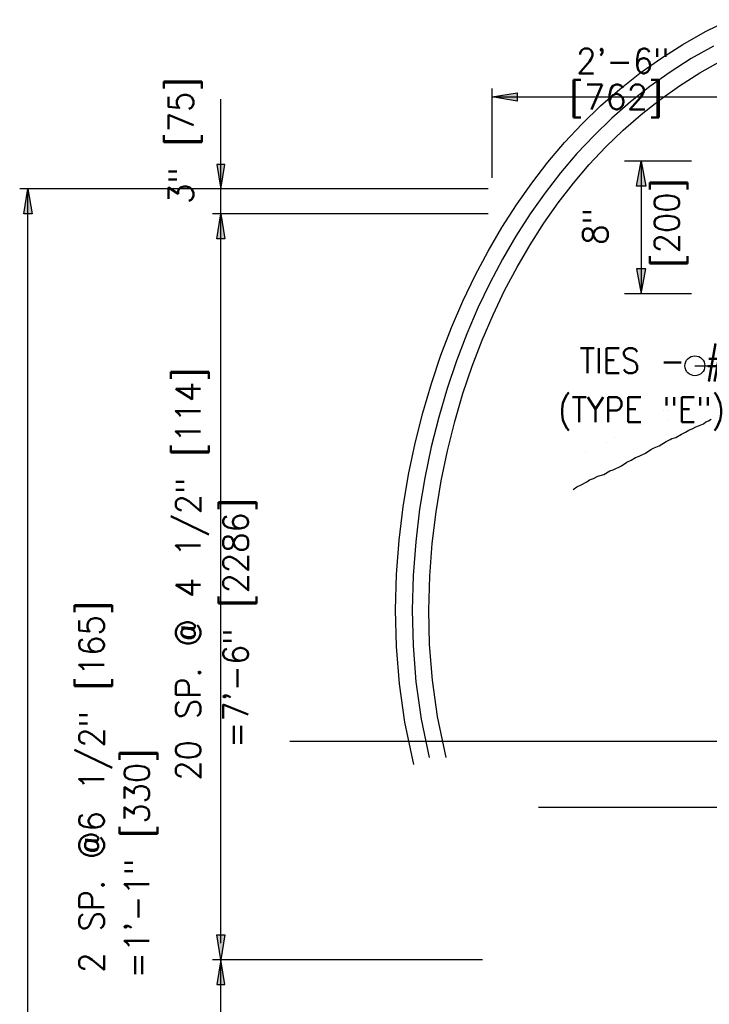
# Model space of a CAD drawing. Extents: x -23 to 2859, y -15 to 3983.
# Tile 40 of 50: x 143 to 177, y 153 to 203. Entities that reach past the tile are written whole.
import ezdxf
from ezdxf.enums import TextEntityAlignment as Align

# ---------------------------------------------------------------- set-up
doc = ezdxf.new("R2010")
doc.units = 0
doc.header["$LTSCALE"] = 25.4
doc.header["$MEASUREMENT"] = 0
doc.linetypes.add('HIDDEN2', pattern=[0.1875, 0.125, -0.0625])
for name, color, linetype in [('ARC-CONST', 1, 'CONTINUOUS'), ('ARC-SOIL', 1, 'CONTINUOUS'), ('BDR-TEXT', 1, 'CONTINUOUS'), ('FORM', 1, 'CONTINUOUS'), ('POINTS', 1, 'CONTINUOUS'), ('RS_LABELS', 7, 'CONTINUOUS')]:
    doc.layers.add(name, color=color, linetype=linetype)
doc.styles.add('TXT_SHX', font='txt.shx')

# ---------------------------------------------------------------- blocks, each defined once
blk = doc.blocks.new('SO3_B0')
at = {"layer": 'RS_LABELS', "linetype": 'CONTINUOUS'}
for points in [[(9.259, 27.954), (9.54, 26.454), (8.978, 26.454)], [(9.259, 19.954), (9.54, 21.454), (8.978, 21.454)]]:
    blk.add_hatch(color=7, dxfattribs=at).paths.add_polyline_path(points)
at = {"layer": 'RS_LABELS', "color": 7, "linetype": 'CONTINUOUS'}
for p, q in [((12.292, 27.954), (8.259, 27.954)), ((9.259, 27.954), (9.259, 19.954)), ((12.292, 19.954), (8.259, 19.954))]:
    blk.add_line(p, q, dxfattribs=at)
for points in [[(9.259, 27.954), (9.54, 26.454), (8.978, 26.454)], [(9.259, 19.954), (9.54, 21.454), (8.978, 21.454)]]:
    blk.add_lwpolyline(points, close=True, dxfattribs=at)
at = {"layer": 'POINTS', "color": 253, "linetype": 'CONTINUOUS', "style": 'TXT_SHX', "width": 0.9}
for s, p in [('TIES - #3 BARS', (21.322, 15.173)), ('(TYPE "E")', (14.32, 12.212))]:
    blk.add_text(s, height=1.5, dxfattribs=at).set_placement(p, align=Align.RIGHT)
at = {"layer": 'RS_LABELS', "color": 5, "linetype": 'CONTINUOUS', "style": 'TXT_SHX', "width": 0.95}
for s, p in [('[200]', (11.567, 24.232)), ('8"', (7.259, 24.016))]:
    blk.add_text(s, height=1.5, rotation=90, dxfattribs=at).set_placement(p, align=Align.CENTER)
blk = doc.blocks.new('SO3_B1')
at = {"layer": 'RS_LABELS', "linetype": 'CONTINUOUS'}
for points in [[(9.259, 27.954), (9.54, 26.454), (8.978, 26.454)], [(9.259, 19.954), (9.54, 21.454), (8.978, 21.454)]]:
    blk.add_hatch(color=7, dxfattribs=at).paths.add_polyline_path(points)
at = {"layer": 'RS_LABELS', "color": 7, "linetype": 'CONTINUOUS'}
for p, q in [((12.292, 27.954), (8.259, 27.954)), ((9.259, 27.954), (9.259, 19.954)), ((12.292, 19.954), (8.259, 19.954))]:
    blk.add_line(p, q, dxfattribs=at)
for points in [[(9.259, 27.954), (9.54, 26.454), (8.978, 26.454)], [(9.259, 19.954), (9.54, 21.454), (8.978, 21.454)]]:
    blk.add_lwpolyline(points, close=True, dxfattribs=at)
at = {"layer": 'POINTS', "color": 253, "linetype": 'CONTINUOUS', "style": 'TXT_SHX', "width": 0.9}
for s, p in [('TIES - #3 BARS', (21.322, 15.173)), ('(TYPE "E")', (14.32, 12.212))]:
    blk.add_text(s, height=1.5, dxfattribs=at).set_placement(p, align=Align.RIGHT)
at = {"layer": 'RS_LABELS', "color": 5, "linetype": 'CONTINUOUS', "style": 'TXT_SHX', "width": 0.95}
for s, p in [('[200]', (11.567, 24.232)), ('8"', (7.259, 24.016))]:
    blk.add_text(s, height=1.5, rotation=90, dxfattribs=at).set_placement(p, align=Align.CENTER)

msp = doc.modelspace()

# ---------------------------------------------------------------- hatches: boundary and pattern name
at = {"layer": 'BDR-TEXT', "linetype": 'CONTINUOUS'}
for points in [[(167.797, 199.01), (167.797, 198.593), (166.547, 198.801)], [(153.123, 195.41), (152.707, 195.41), (152.915, 194.16)], [(143.437, 192.923), (143.021, 192.923), (143.229, 194.172)], [(153.123, 191.673), (152.707, 191.673), (152.915, 192.923)], [(152.707, 156.678), (153.123, 156.678), (152.915, 155.429)], [(152.707, 154.179), (153.123, 154.179), (152.915, 155.429)]]:
    msp.add_hatch(color=7, dxfattribs=at).paths.add_polyline_path(points)

# ---------------------------------------------------------------- linework, layer by layer
at = {"layer": 'ARC-CONST', "color": 7, "linetype": 'CONTINUOUS'}
msp.add_line((176.729, 185.283), (178.729, 185.283), dxfattribs=at)
msp.add_line((176.729, 185.283), (178.729, 185.283), dxfattribs=at)
msp.add_circle((176.729, 185.283), 0.5, dxfattribs=at)
msp.add_circle((176.729, 185.283), 0.5, dxfattribs=at)
at = {"layer": 'ARC-SOIL', "color": 234, "linetype": 'CONTINUOUS', "const_width": 0.00025}
for points in [[(170.062, 180.334), (170.322, 180.466), (170.541, 180.564), (170.739, 180.67), (170.941, 180.78), (171.087, 180.869), (171.234, 180.915), (171.408, 180.987), (171.556, 181.059), (171.67, 181.105), (171.486, 181.243), (171.658, 181.191), (171.596, 181.409), (171.664, 181.289), (171.694, 181.52), (171.688, 181.201), (171.867, 181.431), (171.74, 181.169), (171.812, 181.185), (172.055, 181.309), (172.179, 181.373), (172.431, 181.502), (172.497, 181.57), (172.67, 181.662), (172.834, 181.742), (173.004, 181.826), (173.227, 181.956), (173.415, 182.046), (173.649, 182.134), (173.879, 182.281), (174.09, 182.355), (174.238, 182.423), (174.446, 182.533), (174.586, 182.635), (174.793, 182.723), (174.927, 182.817), (174.737, 182.849), (174.903, 182.843), (174.801, 183.004), (174.911, 182.883), (174.913, 183.152), (174.867, 182.853), (175.055, 183.132), (174.959, 182.888), (175.229, 183.12), (174.999, 182.807), (175.211, 182.894), (175.432, 183.046), (175.674, 183.176), (175.894, 183.316), (176.131, 183.396), (176.351, 183.502), (176.619, 183.631), (176.806, 183.707), (176.836, 183.685), (177.038, 183.809), (177.356, 183.977), (177.591, 184.115)], [(170.062, 180.334), (170.322, 180.466), (170.541, 180.564), (170.739, 180.67), (170.941, 180.78), (171.087, 180.869), (171.234, 180.915), (171.408, 180.987), (171.556, 181.059), (171.67, 181.105), (171.486, 181.243), (171.658, 181.191), (171.596, 181.409), (171.664, 181.289), (171.694, 181.52), (171.688, 181.201), (171.867, 181.431), (171.74, 181.169), (171.812, 181.185), (172.055, 181.309), (172.179, 181.373), (172.431, 181.502), (172.497, 181.57), (172.67, 181.662), (172.834, 181.742), (173.004, 181.826), (173.227, 181.956), (173.415, 182.046), (173.649, 182.134), (173.879, 182.281), (174.09, 182.355), (174.238, 182.423), (174.446, 182.533), (174.586, 182.635), (174.793, 182.723), (174.927, 182.817), (174.737, 182.849), (174.903, 182.843), (174.801, 183.004), (174.911, 182.883), (174.913, 183.152), (174.867, 182.853), (175.055, 183.132), (174.959, 182.888), (175.229, 183.12), (174.999, 182.807), (175.211, 182.894), (175.432, 183.046), (175.674, 183.176), (175.894, 183.316), (176.131, 183.396), (176.351, 183.502), (176.619, 183.631), (176.806, 183.707), (176.836, 183.685), (177.038, 183.809), (177.356, 183.977), (177.591, 184.115)], [(170.084, 179.927), (170.316, 180.069), (170.547, 180.186), (170.783, 180.316), (170.981, 180.446), (171.234, 180.54), (171.496, 180.672), (171.756, 180.746), (172.033, 180.915), (172.245, 180.989), (172.542, 181.127), (172.822, 181.319), (173.06, 181.429), (173.301, 181.578), (173.523, 181.666), (173.755, 181.776), (174.028, 181.95), (174.272, 182.064), (174.47, 182.152), (174.807, 182.349), (174.993, 182.443), (175.159, 182.551), (175.382, 182.615), (175.572, 182.725), (175.798, 182.839), (175.988, 182.942), (176.197, 183.034), (176.349, 183.112), (176.515, 183.186), (176.641, 183.236), (176.754, 183.33), (176.968, 183.42), (177.094, 183.49), (177.27, 183.57), (177.461, 183.653)], [(170.084, 179.927), (170.316, 180.069), (170.547, 180.186), (170.783, 180.316), (170.981, 180.446), (171.234, 180.54), (171.496, 180.672), (171.756, 180.746), (172.033, 180.915), (172.245, 180.989), (172.542, 181.127), (172.822, 181.319), (173.06, 181.429), (173.301, 181.578), (173.523, 181.666), (173.755, 181.776), (174.028, 181.95), (174.272, 182.064), (174.47, 182.152), (174.807, 182.349), (174.993, 182.443), (175.159, 182.551), (175.382, 182.615), (175.572, 182.725), (175.798, 182.839), (175.988, 182.942), (176.197, 183.034), (176.349, 183.112), (176.515, 183.186), (176.641, 183.236), (176.754, 183.33), (176.968, 183.42), (177.094, 183.49), (177.27, 183.57), (177.461, 183.653)]]:
    msp.add_lwpolyline(points, dxfattribs=at)
at = {"layer": 'ARC-SOIL', "color": 234, "linetype": 'CONTINUOUS'}
msp.add_lwpolyline([(170.606, 179.074), (170.804, 179.195), (171.015, 179.303), (171.299, 179.459), (171.435, 179.548), (171.634, 179.622), (171.861, 179.736), (172.161, 179.821), (172.464, 180.006), (172.621, 180.061), (173.039, 180.255), (173.318, 180.446), (173.535, 180.546), (173.753, 180.682), (173.922, 180.749), (174.239, 180.899), (174.51, 181.071), (174.687, 181.154), (174.927, 181.26), (175.286, 181.471), (175.493, 181.575), (175.578, 181.631), (175.776, 181.687), (176.048, 181.845), (176.263, 181.953), (176.429, 182.044), (176.627, 182.131), (176.781, 182.21), (176.903, 182.264), (177.155, 182.364), (177.277, 182.465), (177.406, 182.519), (177.544, 182.596)], dxfattribs=at)
msp.add_lwpolyline([(170.606, 179.074), (170.804, 179.195), (171.015, 179.303), (171.299, 179.459), (171.435, 179.548), (171.634, 179.622), (171.861, 179.736), (172.161, 179.821), (172.464, 180.006), (172.621, 180.061), (173.039, 180.255), (173.318, 180.446), (173.535, 180.546), (173.753, 180.682), (173.922, 180.749), (174.239, 180.899), (174.51, 181.071), (174.687, 181.154), (174.927, 181.26), (175.286, 181.471), (175.493, 181.575), (175.578, 181.631), (175.776, 181.687), (176.048, 181.845), (176.263, 181.953), (176.429, 182.044), (176.627, 182.131), (176.781, 182.21), (176.903, 182.264), (177.155, 182.364), (177.277, 182.465), (177.406, 182.519), (177.544, 182.596)], dxfattribs=at)
at = {"layer": 'BDR-TEXT', "color": 7, "linetype": 'CONTINUOUS'}
for p, q in [((166.547, 194.731), (166.547, 199.218)), ((152.915, 192.923), (152.915, 198.683)), ((166.547, 198.801), (179.045, 198.801)), ((153.693, 194.172), (142.812, 194.172)), ((143.229, 104.187), (143.229, 194.172)), ((166.343, 194.172), (152.498, 194.172)), ((166.343, 192.923), (152.498, 192.923)), ((152.915, 156.262), (152.915, 192.923)), ((166.062, 155.429), (152.498, 155.429)), ((152.915, 150.013), (152.915, 155.429))]:
    msp.add_line(p, q, dxfattribs=at)
for points in [[(167.797, 199.01), (167.797, 198.593), (166.547, 198.801)], [(153.123, 195.41), (152.707, 195.41), (152.915, 194.16)], [(143.437, 192.923), (143.021, 192.923), (143.229, 194.172)], [(153.123, 191.673), (152.707, 191.673), (152.915, 192.923)], [(152.707, 156.678), (153.123, 156.678), (152.915, 155.429)], [(152.707, 154.179), (153.123, 154.179), (152.915, 155.429)]]:
    msp.add_lwpolyline(points, close=True, dxfattribs=at)
at = {"layer": 'FORM', "color": 1, "linetype": 'CONTINUOUS'}
msp.add_lwpolyline([(162.61, 165.243), (162.161, 167.371), (161.888, 169.303), (161.739, 171.183), (161.696, 173.011), (161.745, 174.787), (161.875, 176.513), (162.078, 178.188), (162.346, 179.813), (162.674, 181.389), (163.057, 182.916), (163.491, 184.393), (163.974, 185.822), (164.501, 187.203), (165.072, 188.535), (165.685, 189.818), (166.338, 191.054), (167.03, 192.241), (167.761, 193.38), (168.53, 194.47), (169.338, 195.512), (170.184, 196.506), (171.069, 197.451), (171.995, 198.347), (172.961, 199.194), (173.97, 199.991), (175.023, 200.739), (176.121, 201.437), (177.268, 202.084), (178.464, 202.682)], dxfattribs=at)
at = {"layer": 'FORM', "color": 7, "linetype": 'CONTINUOUS'}
msp.add_lwpolyline([(177.658, 201.35), (176.549, 200.723), (175.487, 200.048), (174.469, 199.325), (173.494, 198.554), (172.559, 197.735), (171.663, 196.867), (170.805, 195.951), (169.984, 194.987), (169.199, 193.975), (168.451, 192.915), (167.74, 191.806), (167.065, 190.65), (166.429, 189.445), (165.83, 188.192), (165.273, 186.89), (164.757, 185.541), (164.285, 184.143), (163.86, 182.697), (163.485, 181.203), (163.164, 179.661), (162.902, 178.07), (162.703, 176.431), (162.576, 174.744), (162.528, 173.009), (162.571, 171.226), (162.716, 169.394), (162.981, 167.515), (163.388, 165.587)], dxfattribs=at)
at = {"layer": 'FORM', "color": 1, "linetype": 'HIDDEN2'}
msp.add_lwpolyline([(164.238, 165.587), (163.801, 167.659), (163.543, 169.485), (163.402, 171.269), (163.361, 173.008), (163.407, 174.702), (163.532, 176.35), (163.725, 177.952), (163.982, 179.508), (164.296, 181.017), (164.663, 182.478), (165.079, 183.892), (165.54, 185.259), (166.044, 186.578), (166.589, 187.848), (167.172, 189.071), (167.793, 190.246), (168.45, 191.372), (169.142, 192.45), (169.868, 193.48), (170.629, 194.463), (171.425, 195.397), (172.256, 196.283), (173.123, 197.123), (174.026, 197.914), (174.968, 198.659), (175.951, 199.357), (176.977, 200.009), (178.049, 200.615)], dxfattribs=at)
at = {"layer": 'POINTS', "color": 2, "linetype": 'CONTINUOUS'}
for p, q in [((156.389, 166.419), (236.431, 166.419)), ((168.869, 163.091), (223.951, 163.091))]:
    msp.add_line(p, q, dxfattribs=at)

# ---------------------------------------------------------------- block references
at = {"layer": 'FORM', "linetype": 'CONTINUOUS', "xscale": 0.8333299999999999, "yscale": 0.8333299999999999, "zscale": 0.8333299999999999}
for name in ['SO3_B0', 'SO3_B1']:
    msp.add_blockref(name, (166.307, 172.273), dxfattribs=at)

# ---------------------------------------------------------------- texts
at = {"layer": 'BDR-TEXT', "color": 5, "linetype": 'CONTINUOUS', "style": 'TXT_SHX', "width": 0.95}
msp.add_text('2\'-6"', height=1.2498, dxfattribs=at).set_placement((173.108, 199.982), align=Align.CENTER)
at = {"layer": 'BDR-TEXT', "color": 5, "linetype": 'CONTINUOUS', "style": 'TXT_SHX'}
msp.add_text('[762]', height=1.2498, dxfattribs=at).set_placement((172.767, 198.175), align=Align.CENTER)
at = {"layer": 'BDR-TEXT', "color": 5, "linetype": 'CONTINUOUS', "style": 'TXT_SHX', "width": 0.95}
for s, p in [('3" [75]', (151.541, 196.6)), ('20 SP. @ 4 1/2" [114]', (151.9, 174.812)), ('=7\'-6" [2286]', (154.29, 172.351)), ('2 SP. @6 1/2" [165]', (147.048, 164.114)), ('=1\'-1" [330]', (149.32, 160.265))]:
    msp.add_text(s, height=1.2498, rotation=90, dxfattribs=at).set_placement(p, align=Align.CENTER)

doc.saveas('drawing.dxf')
